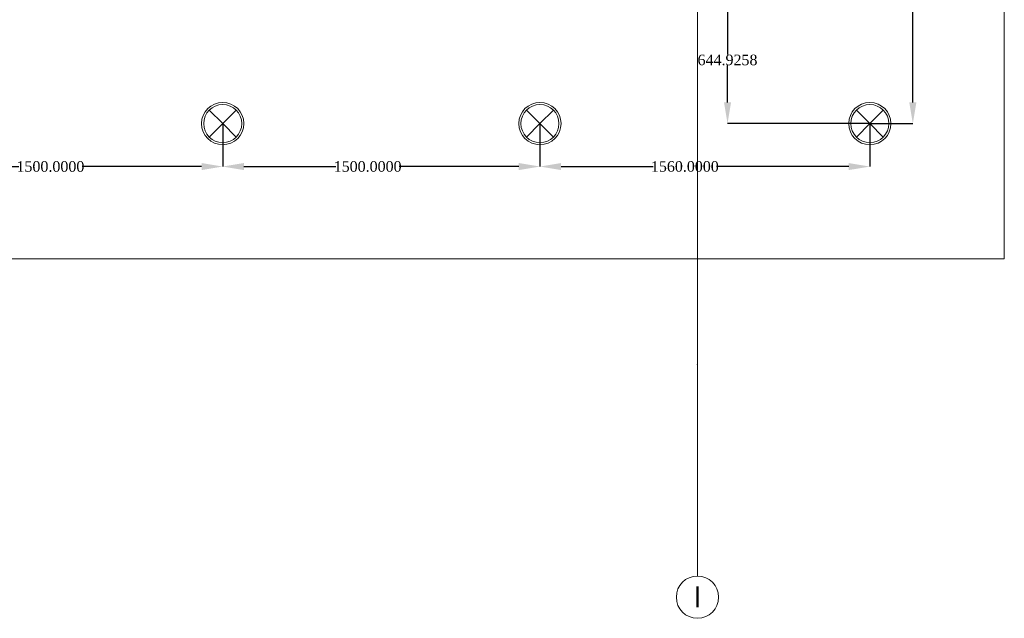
# Model space of a CAD drawing. Header units: inches. Extents: x -78787 to 29484, y -9517 to 23232.
# Tile 204 of 256: x 23126 to 27782, y -9517 to -6685. Entities that reach past the tile are written whole.
import ezdxf
from ezdxf.enums import TextEntityAlignment as Align

# ---------------------------------------------------------------- set-up
doc = ezdxf.new("R2010")
doc.units = ezdxf.units.IN
doc.header["$MEASUREMENT"] = 0
doc.layers.add('- განათება', color=7, linetype='Continuous')
doc.layers.add('Structural - Grid', color=7, linetype='Continuous')
doc.layers.add('New_2D Drafting - General_Pen_No__2', color=8, linetype='Continuous', lineweight=15)
doc.layers.add('New_Interior - Lamp_Pen_No__20', color=1, linetype='Continuous', lineweight=0)
doc.layers.add('Structural - Grid_Pen_No__81', color=7, linetype='Continuous', lineweight=20, true_color=0x6a6a6a)
doc.styles.add('GENERATED_STYLE_2', font='txt')
doc.styles.get("Standard").update_dxf_attribs({"font": 'arial.ttf'})
doc.dimstyles.get("Standard").update_dxf_attribs({"dimtxt": 0.18, "dimasz": 0.18, "dimexe": 0.18, "dimexo": 0.0625, "dimgap": 0.09, "dimtad": 0, "dimtih": 1, "dimtoh": 1, "dimdec": 4, "dimzin": 0, "dimdsep": 46, "dimtxsty": 'Standard', "dimcen": 0.09, "dimadec": 0, "dimazin": 0, "dimtfac": 1, "dimtdec": 4, "dimtofl": 0, "dimtmove": 0, "dimatfit": 3, "dimfxl": 1, "dimtolj": 1, "dimtzin": 0, "dimarcsym": 0})

# ---------------------------------------------------------------- blocks, each defined once
blk = doc.blocks.new('Standard grid marker_2')
at = {"layer": 'Structural - Grid_Pen_No__81', "color": 251, "linetype": 'Continuous', "lineweight": 20, "true_color": 0x6a6a6a}
for q in [(0, 0), (27734.9, 0)]:
    blk.add_line((1000, 0), q, dxfattribs=at)
blk.add_circle((-100, 0), 100, dxfattribs=at)
blk.add_point((1000, 0), dxfattribs=at)
blk.add_point((1000, 0), dxfattribs=at)
at = {"layer": 'Structural - Grid_Pen_No__81', "color": 251, "lineweight": 20, "true_color": 0x6a6a6a, "style": 'GENERATED_STYLE_2'}
for tag, p in [('AC_MarkerText_1_0', (-1.5, -46.7)), ('AC_MarkerText_1_1', (28933.4, -46.7))]:
    blk.add_attdef(tag, text='', height=100, rotation=270, dxfattribs=at).set_placement(p, align=Align.TOP_CENTER)
blk = doc.blocks.new('Recessed Spot_2')
at = {"layer": 'New_Interior - Lamp_Pen_No__20', "color": 1, "linetype": 'Continuous', "lineweight": 0}
for q in [(-63.6, 63.6), (63.6, 63.6), (-63.6, -63.6), (63.6, -63.6)]:
    blk.add_line((0, 0), q, dxfattribs=at)
at = {"layer": 'New_Interior - Lamp_Pen_No__20', "color": 1, "linetype": 'Continuous', "lineweight": 0, "flags": 128}
blk.add_lwpolyline([(100, 0, 1), (-100, 0, 1)], format="xyb", close=True, dxfattribs=at)
at = {"layer": 'New_Interior - Lamp_Pen_No__20', "color": 1, "linetype": 'Continuous', "lineweight": 0}
blk.add_circle((0, 0), 90, dxfattribs=at)
blk = doc.blocks.new('*D1079')
at = {"layer": '- განათება', "color": 0, "lineweight": -2, "transparency": 16777216}
for p, q in [((22585.9, -7176.6), (22585.9, -7380.1)), ((24085.9, -7176.6), (24085.9, -7380.1)), ((22685.9, -7379.9), (23121.6, -7379.9)), ((23985.9, -7379.9), (23420.9, -7379.9))]:
    blk.add_line(p, q, dxfattribs=at)
at = {"layer": '- განათება', "color": 0, "transparency": 16777216}
for points in [[(22685.9, -7363.2), (22685.9, -7396.5), (22585.9, -7379.9)], [(23985.9, -7363.2), (23985.9, -7396.5), (24085.9, -7379.9)]]:
    blk.add_solid(points, dxfattribs=at)
at = {"layer": 'Defpoints', "color": 0, "transparency": 16777216}
for p in [(22585.9, -7176.6), (24085.9, -7176.6), (24085.9, -7379.9)]:
    blk.add_point(p, dxfattribs=at)
at = {"layer": '- განათება', "color": 0, "transparency": 16777216, "insert": (23271.2, -7379.9), "char_height": 50, "attachment_point": 5}
blk.add_mtext('\\A1;{\\fSylfaen|b0|i0|c0|p18;1500.0000}', dxfattribs=at)
blk = doc.blocks.new('*D1080')
at = {"layer": '- განათება', "color": 0, "lineweight": -2, "transparency": 16777216}
for p, q in [((24085.9, -7176.6), (24085.9, -7380.1)), ((25585.9, -7176.6), (25585.9, -7380.1)), ((24185.9, -7379.9), (24621.6, -7379.9)), ((25485.9, -7379.9), (24920.9, -7379.9))]:
    blk.add_line(p, q, dxfattribs=at)
at = {"layer": '- განათება', "color": 0, "transparency": 16777216}
for points in [[(24185.9, -7363.2), (24185.9, -7396.5), (24085.9, -7379.9)], [(25485.9, -7363.2), (25485.9, -7396.5), (25585.9, -7379.9)]]:
    blk.add_solid(points, dxfattribs=at)
at = {"layer": 'Defpoints', "color": 0, "transparency": 16777216}
for p in [(24085.9, -7176.6), (25585.9, -7176.6), (25585.9, -7379.9)]:
    blk.add_point(p, dxfattribs=at)
at = {"layer": '- განათება', "color": 0, "transparency": 16777216, "insert": (24771.2, -7379.9), "char_height": 50, "attachment_point": 5}
blk.add_mtext('\\A1;{\\fSylfaen|b0|i0|c0|p18;1500.0000}', dxfattribs=at)
blk = doc.blocks.new('*D1081')
at = {"layer": '- განათება', "color": 0, "lineweight": -2, "transparency": 16777216}
for p, q in [((25585.9, -7176.6), (25585.9, -7380.1)), ((27145.9, -7176.6), (27145.9, -7380.1)), ((25685.9, -7379.9), (26121.6, -7379.9)), ((27045.9, -7379.9), (26420.9, -7379.9))]:
    blk.add_line(p, q, dxfattribs=at)
at = {"layer": '- განათება', "color": 0, "transparency": 16777216}
for points in [[(25685.9, -7363.2), (25685.9, -7396.5), (25585.9, -7379.9)], [(27045.9, -7363.2), (27045.9, -7396.5), (27145.9, -7379.9)]]:
    blk.add_solid(points, dxfattribs=at)
at = {"layer": 'Defpoints', "color": 0, "transparency": 16777216}
for p in [(25585.9, -7176.6), (27145.9, -7176.6), (27145.9, -7379.9)]:
    blk.add_point(p, dxfattribs=at)
at = {"layer": '- განათება', "color": 0, "transparency": 16777216, "insert": (26271.2, -7379.9), "char_height": 50, "attachment_point": 5}
blk.add_mtext('\\A1;{\\fSylfaen|b0|i0|c0|p18;1560.0000}', dxfattribs=at)
blk = doc.blocks.new('*D1082')
at = {"layer": '- განათება', "color": 0, "lineweight": -2, "transparency": 16777216}
for p, q in [((26505.9, -6531.6), (26472.8, -6531.6)), ((26473, -6631.6), (26473, -6850.3)), ((26473, -7076.6), (26473, -6901.7)), ((27145.9, -7176.6), (26472.8, -7176.6))]:
    blk.add_line(p, q, dxfattribs=at)
at = {"layer": '- განათება', "color": 0, "transparency": 16777216}
for points in [[(26456.3, -6631.6), (26489.7, -6631.6), (26473, -6531.6)], [(26456.3, -7076.6), (26489.7, -7076.6), (26473, -7176.6)]]:
    blk.add_solid(points, dxfattribs=at)
at = {"layer": 'Defpoints', "color": 0, "transparency": 16777216}
for p in [(26505.9, -6531.6), (26473, -7176.6), (27145.9, -7176.6)]:
    blk.add_point(p, dxfattribs=at)
at = {"layer": '- განათება', "color": 0, "transparency": 16777216, "insert": (26473, -6876), "char_height": 50, "attachment_point": 5}
blk.add_mtext('\\A1;{\\fSylfaen|b0|i0|c0|p18;644.9258}', dxfattribs=at)
blk = doc.blocks.new('*D1087')
at = {"layer": '- განათება', "color": 0, "lineweight": -2, "transparency": 16777216}
for p, q in [((27146, -5676.6), (27349.4, -5676.6)), ((27349.2, -5776.6), (27349.2, -6465.6)), ((27349.2, -7076.6), (27349.2, -6516.9)), ((27146, -7176.6), (27349.4, -7176.6))]:
    blk.add_line(p, q, dxfattribs=at)
at = {"layer": '- განათება', "color": 0, "transparency": 16777216}
for points in [[(27332.6, -5776.6), (27365.9, -5776.6), (27349.2, -5676.6)], [(27332.6, -7076.6), (27365.9, -7076.6), (27349.2, -7176.6)]]:
    blk.add_solid(points, dxfattribs=at)
at = {"layer": 'Defpoints', "color": 0, "transparency": 16777216}
for p in [(27145.9, -5676.6), (27349.2, -5676.6), (27145.9, -7176.6)]:
    blk.add_point(p, dxfattribs=at)
at = {"layer": '- განათება', "color": 0, "transparency": 16777216, "insert": (27349.2, -6491.3), "char_height": 50, "attachment_point": 5}
blk.add_mtext('\\A1;{\\fSylfaen|b0|i0|c0|p18;1500.0000}', dxfattribs=at)

msp = doc.modelspace()

# ---------------------------------------------------------------- linework, layer by layer
at = {"layer": 'New_2D Drafting - General_Pen_No__2', "color": 8, "linetype": 'Continuous', "lineweight": 15, "flags": 128}
msp.add_lwpolyline([(27781.76404, -7816.57065), (27781.76404, 17918.35514), (26505.93152, 17918.35514), (26505.93152, -6531.64486), (-21544.06848, -6531.64486), (-21544.06848, -7816.57065)], close=True, dxfattribs=at)

# ---------------------------------------------------------------- block references
at = {"layer": '- განათება', "color": 1, "linetype": 'Continuous', "lineweight": 0, "zscale": 1000}
for p in [(24085.93152, -7176.57065), (25585.93152, -7176.57065), (27145.93152, -7176.57065)]:
    msp.add_blockref('Recessed Spot_2', p, dxfattribs=at)
at = {"layer": 'Structural - Grid', "color": 8, "linetype": 'Continuous', "lineweight": 15}
ref = msp.add_blockref('Standard grid marker_2', (26330.93152, -9316.57065), dxfattribs=dict(at, zscale=1000, rotation=90))
ref.add_attrib('AC_MarkerText_1', 'I', dxfattribs={"layer": 'Structural - Grid_Pen_No__81', "color": 251, "lineweight": 20, "true_color": 0x6a6a6a, "height": 100, "rotation": 360, "style": 'GENERATED_STYLE_2'}).set_placement((26330.93152, -9364.75247), align=Align.TOP_CENTER)

# ---------------------------------------------------------------- dimensions: what is measured, and where the dimension line sits
at = {"layer": '- განათება', "color": 1}
for base, p1, p2, angle, picture, middle in [((27349.23818, -5676.57065), (27145.93152, -7176.57065), (27145.93152, -5676.57065), 90, '*D1087', (27349.23818, -6491.2655)), ((26473, -7176.57065), (26505.93152, -6531.64486), (27145.93152, -7176.57065), 270, '*D1082', (26473, -6876))]:
    dim = msp.add_linear_dim(base=base, p1=p1, p2=p2, angle=angle, text='{\\fSylfaen|b0|i0|c0|p18;<>}', dimstyle='Standard', override={"dimtxt": 50, "dimasz": 100}, dxfattribs=at)
    dim.commit()
    dim.dimension.update_dxf_attribs({"geometry": picture, "text_midpoint": middle, "dimtype": 160})
for base, p1, p2, picture, middle in [((24085.93152, -7379.8773), (22585.93152, -7176.57065), (24085.93152, -7176.57065), '*D1079', (23271.23666, -7379.8773)), ((25585.93152, -7379.8773), (24085.93152, -7176.57065), (25585.93152, -7176.57065), '*D1080', (24771.23666, -7379.8773)), ((27145.93152, -7379.8773), (25585.93152, -7176.57065), (27145.93152, -7176.57065), '*D1081', (26271.23666, -7379.8773))]:
    dim = msp.add_linear_dim(base=base, p1=p1, p2=p2, text='{\\fSylfaen|b0|i0|c0|p18;<>}', dimstyle='Standard', override={"dimtxt": 50, "dimasz": 100}, dxfattribs=at)
    dim.commit()
    dim.dimension.update_dxf_attribs({"geometry": picture, "text_midpoint": middle, "dimtype": 160})

doc.saveas('drawing.dxf')
